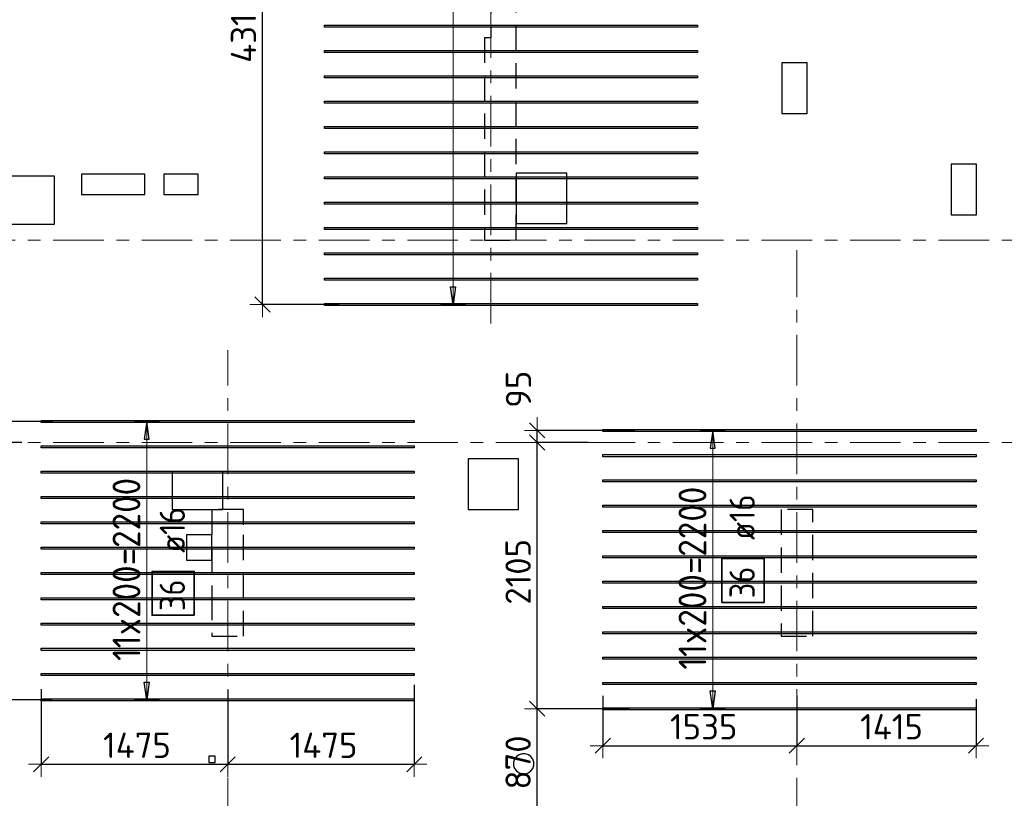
# Model space of a CAD drawing. Header units: metres. Extents: x -38 to 100, y -15 to 19.
# Tile 18 of 63: x 22.31 to 30.09, y 4.59 to 10.74. Entities that reach past the tile are written whole.
import ezdxf

# ---------------------------------------------------------------- set-up
doc = ezdxf.new("R2010")
doc.units = ezdxf.units.M
doc.header["$PDMODE"] = 65
for name, pattern in [('______11', [0.5, 0.4, -0.05, 0, -0.05]), ('______2', [0.27, 0.2, -0.07]), ('______5', [1.1, 0.8, -0.1, 0.1, -0.1])]:
    doc.linetypes.add(name, pattern=pattern)
for name, color, linetype, lineweight in [('XR$2$Осевая линия (1)', 7, '______5', 13), ('XR$3$Перекрытие (1)', 7, 'Continuous', 35), ('XR$3$Размерная линия (1)', 7, 'Continuous', 13), ('XR$5$Стена (1)', 7, 'Continuous', 35)]:
    doc.layers.add(name, color=color, linetype=linetype, lineweight=lineweight)
doc.layers.add('XR$3$Арм.стержн.Доп. Арм верхн.зоны Х', color=7, linetype='Continuous', lineweight=35, true_color=0x8c8cff)
doc.styles.add('ISOCPEUR', font='txt')
doc.dimstyles.new('DIMSTYLE_3', dxfattribs={"dimtxt": 0.2, "dimasz": 0.2, "dimexe": 0, "dimexo": 0, "dimgap": 0.1, "dimtad": 2, "dimdec": 0, "dimlfac": 1000, "dimrnd": 5, "dimzin": 12, "dimdsep": 46, "dimtxsty": 'ISOCPEUR', "dimblk1": 'ALL_ML_STRICH', "dimblk2": 'ALL_ML_STRICH', "dimsah": 1, "dimcen": 0, "dimclrd": 7, "dimclre": 256, "dimclrt": 7, "dimadec": 0, "dimazin": 0, "dimtfac": 1, "dimtdec": 0, "dimtix": 1, "dimtmove": 2, "dimatfit": 3, "dimfxl": 0, "dimtzin": 0, "dimlwd": 0, "dimlwe": -3, "dimarcsym": 0})
doc.dimstyles.new('DIMSTYLE_6', dxfattribs={"dimtxt": 0.2, "dimasz": 0.2, "dimexe": 0, "dimexo": 0, "dimgap": 0.1, "dimtad": 2, "dimdec": 0, "dimlfac": 1000, "dimrnd": 5, "dimzin": 12, "dimdsep": 46, "dimtxsty": 'ISOCPEUR', "dimblk1": 'ALL_ML_STRICH', "dimblk2": 'ALL_ML_STRICH', "dimsah": 1, "dimcen": 0, "dimclrd": 7, "dimclre": 256, "dimclrt": 7, "dimadec": 0, "dimazin": 0, "dimtfac": 1, "dimtdec": 0, "dimtix": 1, "dimtmove": 2, "dimatfit": 3, "dimfxl": 0, "dimtvp": 1.2, "dimtzin": 0, "dimlwd": 0, "dimlwe": -3, "dimarcsym": 0})

# ---------------------------------------------------------------- blocks, each defined once
blk = doc.blocks.new('ALL_ML_STRICH')
at = {"color": 0, "linetype": 'ByBlock', "lineweight": -2}
for p, q in [((0, -0.5), (0, 0.5)), ((-1, 0), (0.5, 0)), ((-0.3, -0.3), (0.3, 0.3))]:
    blk.add_line(p, q, dxfattribs=at)
blk = doc.blocks.new('*D59')
at = {"layer": 'DEFPOINTS', "color": 7, "linetype": 'Continuous', "lineweight": 13, "transparency": 33554687}
for p in [(22.475, 5.4699), (23.95, 5.4613), (22.475, 4.8569)]:
    blk.add_point(p, dxfattribs=at)
at = {"layer": 'XR$3$Размерная линия (1)', "color": 9, "linetype": 'Continuous', "lineweight": -2, "true_color": 0xc7c7c7, "transparency": 33554687}
for p, q in [((22.475, 5.4499), (22.475, 4.8569)), ((23.95, 5.4413), (23.95, 4.8569))]:
    blk.add_line(p, q, dxfattribs=at)
at = {"layer": 'XR$3$Размерная линия (1)', "color": 7, "linetype": 'Continuous', "lineweight": -2, "transparency": 33554687}
blk.add_line((22.475, 4.8569), (23.95, 4.8569), dxfattribs=at)
at = {"layer": 'XR$3$Размерная линия (1)', "color": 7, "linetype": 'Continuous', "lineweight": 13, "transparency": 33554687, "xscale": 0.2, "yscale": 0.2, "zscale": 0.2, "rotation": 180}
blk.add_blockref('ALL_ML_STRICH', (22.475, 4.8569), dxfattribs=at)
at = {"layer": 'XR$3$Размерная линия (1)', "color": 7, "linetype": 'Continuous', "lineweight": 13, "transparency": 33554687, "xscale": 0.2, "yscale": 0.2, "zscale": 0.2}
blk.add_blockref('ALL_ML_STRICH', (23.95, 4.8569), dxfattribs=at)
at = {"layer": 'XR$3$Размерная линия (1)', "color": 7, "linetype": 'Continuous', "lineweight": 13, "transparency": 33554687, "insert": (23.2325, 5.0069), "char_height": 0.2, "width": 0.8, "attachment_point": 5, "style": 'ISOCPEUR'}
blk.add_mtext('\\A1;{1475}', dxfattribs=at)
blk = doc.blocks.new('*D60')
at = {"layer": 'DEFPOINTS', "color": 7, "linetype": 'Continuous', "lineweight": 13, "transparency": 33554687}
for p in [(23.95, 5.4613), (25.425, 5.5041), (23.95, 4.8569)]:
    blk.add_point(p, dxfattribs=at)
at = {"layer": 'XR$3$Размерная линия (1)', "color": 9, "linetype": 'Continuous', "lineweight": -2, "true_color": 0xc7c7c7, "transparency": 33554687}
for p, q in [((25.425, 5.4841), (25.425, 4.8569)), ((23.95, 5.4413), (23.95, 4.8569))]:
    blk.add_line(p, q, dxfattribs=at)
at = {"layer": 'XR$3$Размерная линия (1)', "color": 7, "linetype": 'Continuous', "lineweight": -2, "transparency": 33554687}
blk.add_line((23.95, 4.8569), (25.425, 4.8569), dxfattribs=at)
at = {"layer": 'XR$3$Размерная линия (1)', "color": 7, "linetype": 'Continuous', "lineweight": 13, "transparency": 33554687, "xscale": 0.2, "yscale": 0.2, "zscale": 0.2, "rotation": 180}
blk.add_blockref('ALL_ML_STRICH', (23.95, 4.8569), dxfattribs=at)
at = {"layer": 'XR$3$Размерная линия (1)', "color": 7, "linetype": 'Continuous', "lineweight": 13, "transparency": 33554687, "xscale": 0.2, "yscale": 0.2, "zscale": 0.2}
blk.add_blockref('ALL_ML_STRICH', (25.425, 4.8569), dxfattribs=at)
at = {"layer": 'XR$3$Размерная линия (1)', "color": 7, "linetype": 'Continuous', "lineweight": 13, "transparency": 33554687, "insert": (24.7075, 5.0069), "char_height": 0.2, "width": 0.8, "attachment_point": 5, "style": 'ISOCPEUR'}
blk.add_mtext('\\A1;{1475}', dxfattribs=at)
blk = doc.blocks.new('*D61')
at = {"layer": 'DEFPOINTS', "color": 7, "linetype": 'Continuous', "lineweight": 13, "transparency": 33554687}
for p in [(26.916, 5.418), (28.45, 5.418), (26.916, 5.0038)]:
    blk.add_point(p, dxfattribs=at)
at = {"layer": 'XR$3$Размерная линия (1)', "color": 9, "linetype": 'Continuous', "lineweight": -2, "true_color": 0xc7c7c7, "transparency": 33554687}
for p, q in [((26.916, 5.398), (26.916, 5.0038)), ((28.45, 5.398), (28.45, 5.0038))]:
    blk.add_line(p, q, dxfattribs=at)
at = {"layer": 'XR$3$Размерная линия (1)', "color": 7, "linetype": 'Continuous', "lineweight": -2, "transparency": 33554687}
blk.add_line((26.916, 5.0038), (28.45, 5.0038), dxfattribs=at)
at = {"layer": 'XR$3$Размерная линия (1)', "color": 7, "linetype": 'Continuous', "lineweight": 13, "transparency": 33554687, "xscale": 0.2, "yscale": 0.2, "zscale": 0.2, "rotation": 180}
blk.add_blockref('ALL_ML_STRICH', (26.916, 5.0038), dxfattribs=at)
at = {"layer": 'XR$3$Размерная линия (1)', "color": 7, "linetype": 'Continuous', "lineweight": 13, "transparency": 33554687, "xscale": 0.2, "yscale": 0.2, "zscale": 0.2}
blk.add_blockref('ALL_ML_STRICH', (28.45, 5.0038), dxfattribs=at)
at = {"layer": 'XR$3$Размерная линия (1)', "color": 7, "linetype": 'Continuous', "lineweight": 13, "transparency": 33554687, "insert": (27.713, 5.1538), "char_height": 0.2, "width": 0.8, "attachment_point": 5, "style": 'ISOCPEUR'}
blk.add_mtext('\\A1;{1535}', dxfattribs=at)
blk = doc.blocks.new('*D62')
at = {"layer": 'DEFPOINTS', "color": 7, "linetype": 'Continuous', "lineweight": 13, "transparency": 33554687}
for p in [(28.45, 5.418), (29.866, 5.3913), (28.45, 5.0038)]:
    blk.add_point(p, dxfattribs=at)
at = {"layer": 'XR$3$Размерная линия (1)', "color": 9, "linetype": 'Continuous', "lineweight": -2, "true_color": 0xc7c7c7, "transparency": 33554687}
for p, q in [((28.45, 5.398), (28.45, 5.0038)), ((29.866, 5.3713), (29.866, 5.0038))]:
    blk.add_line(p, q, dxfattribs=at)
at = {"layer": 'XR$3$Размерная линия (1)', "color": 7, "linetype": 'Continuous', "lineweight": -2, "transparency": 33554687}
blk.add_line((28.45, 5.0038), (29.866, 5.0038), dxfattribs=at)
at = {"layer": 'XR$3$Размерная линия (1)', "color": 7, "linetype": 'Continuous', "lineweight": 13, "transparency": 33554687, "xscale": 0.2, "yscale": 0.2, "zscale": 0.2, "rotation": 180}
blk.add_blockref('ALL_ML_STRICH', (28.45, 5.0038), dxfattribs=at)
at = {"layer": 'XR$3$Размерная линия (1)', "color": 7, "linetype": 'Continuous', "lineweight": 13, "transparency": 33554687, "xscale": 0.2, "yscale": 0.2, "zscale": 0.2}
blk.add_blockref('ALL_ML_STRICH', (29.866, 5.0038), dxfattribs=at)
at = {"layer": 'XR$3$Размерная линия (1)', "color": 7, "linetype": 'Continuous', "lineweight": 13, "transparency": 33554687, "insert": (29.198, 5.1538), "char_height": 0.2, "width": 0.8, "attachment_point": 5, "style": 'ISOCPEUR'}
blk.add_mtext('\\A1;{1415}', dxfattribs=at)
blk = doc.blocks.new('*D136')
at = {"layer": 'DEFPOINTS', "color": 7, "linetype": 'Continuous', "lineweight": 13, "transparency": 33554687}
for p in [(22.5805, 5.3654), (22.1149, 4.4854), (22.6263, 4.4854)]:
    blk.add_point(p, dxfattribs=at)
at = {"layer": 'XR$3$Размерная линия (1)', "color": 9, "linetype": 'Continuous', "lineweight": -2, "true_color": 0xc7c7c7, "transparency": 33554687}
for p, q in [((22.5605, 5.3654), (22.1149, 5.3654)), ((22.6063, 4.4854), (22.1149, 4.4854))]:
    blk.add_line(p, q, dxfattribs=at)
at = {"layer": 'XR$3$Размерная линия (1)', "color": 7, "linetype": 'Continuous', "lineweight": -2, "transparency": 33554687}
blk.add_line((22.1149, 4.4854), (22.1149, 5.3654), dxfattribs=at)
at = {"layer": 'XR$3$Размерная линия (1)', "color": 7, "linetype": 'Continuous', "lineweight": 13, "transparency": 33554687, "xscale": 0.2, "yscale": 0.2, "zscale": 0.2}
for p, rotation in [((22.1149, 5.3654), 90), ((22.1149, 4.4854), 270)]:
    blk.add_blockref('ALL_ML_STRICH', p, dxfattribs=dict(at, rotation=rotation))
at = {"layer": 'XR$3$Размерная линия (1)', "color": 7, "linetype": 'Continuous', "lineweight": 13, "transparency": 33554687, "insert": (21.9649, 4.9354), "char_height": 0.2, "width": 0.6, "attachment_point": 5, "rotation": 90, "style": 'ISOCPEUR'}
blk.add_mtext('\\A1;{880}', dxfattribs=at)
blk = doc.blocks.new('*D137')
at = {"layer": 'DEFPOINTS', "color": 7, "linetype": 'Continuous', "lineweight": 13, "transparency": 33554687}
for p in [(22.3412, 7.4), (22.1149, 5.3654), (22.5805, 5.3654)]:
    blk.add_point(p, dxfattribs=at)
at = {"layer": 'XR$3$Размерная линия (1)', "color": 9, "linetype": 'Continuous', "lineweight": -2, "true_color": 0xc7c7c7, "transparency": 33554687}
for p, q in [((22.3212, 7.4), (22.1149, 7.4)), ((22.5605, 5.3654), (22.1149, 5.3654))]:
    blk.add_line(p, q, dxfattribs=at)
at = {"layer": 'XR$3$Размерная линия (1)', "color": 7, "linetype": 'Continuous', "lineweight": -2, "transparency": 33554687}
blk.add_line((22.1149, 5.3654), (22.1149, 7.4), dxfattribs=at)
at = {"layer": 'XR$3$Размерная линия (1)', "color": 7, "linetype": 'Continuous', "lineweight": 13, "transparency": 33554687, "xscale": 0.2, "yscale": 0.2, "zscale": 0.2}
for p, rotation in [((22.1149, 7.4), 90), ((22.1149, 5.3654), 270)]:
    blk.add_blockref('ALL_ML_STRICH', p, dxfattribs=dict(at, rotation=rotation))
at = {"layer": 'XR$3$Размерная линия (1)', "color": 7, "linetype": 'Continuous', "lineweight": 13, "transparency": 33554687, "insert": (21.9649, 6.3927), "char_height": 0.2, "width": 0.8, "attachment_point": 5, "rotation": 90, "style": 'ISOCPEUR'}
blk.add_mtext('\\A1;{2035}', dxfattribs=at)
blk = doc.blocks.new('*D138')
at = {"layer": 'DEFPOINTS', "color": 7, "linetype": 'Continuous', "lineweight": 13, "transparency": 33554687}
for p in [(22.5875, 7.5654), (22.1149, 7.4), (22.3412, 7.4)]:
    blk.add_point(p, dxfattribs=at)
at = {"layer": 'XR$3$Размерная линия (1)', "color": 9, "linetype": 'Continuous', "lineweight": -2, "true_color": 0xc7c7c7, "transparency": 33554687}
for p, q in [((22.5675, 7.5654), (22.1149, 7.5654)), ((22.3212, 7.4), (22.1149, 7.4))]:
    blk.add_line(p, q, dxfattribs=at)
at = {"layer": 'XR$3$Размерная линия (1)', "color": 7, "linetype": 'Continuous', "lineweight": -2, "transparency": 33554687}
blk.add_line((22.1149, 7.4), (22.1149, 7.5654), dxfattribs=at)
at = {"layer": 'XR$3$Размерная линия (1)', "color": 7, "linetype": 'Continuous', "lineweight": 13, "transparency": 33554687, "xscale": 0.2, "yscale": 0.2, "zscale": 0.2}
for p, rotation in [((22.1149, 7.5654), 90), ((22.1149, 7.4), 270)]:
    blk.add_blockref('ALL_ML_STRICH', p, dxfattribs=dict(at, rotation=rotation))
at = {"layer": 'XR$3$Размерная линия (1)', "color": 7, "linetype": 'Continuous', "lineweight": 13, "transparency": 33554687, "insert": (21.9667, 7.951), "char_height": 0.2, "width": 0.6, "attachment_point": 5, "rotation": 90, "style": 'ISOCPEUR'}
blk.add_mtext('\\A1;{165}', dxfattribs=at)
blk = doc.blocks.new('*D141')
at = {"layer": 'DEFPOINTS', "color": 7, "linetype": 'Continuous', "lineweight": 13, "transparency": 33554687}
for p in [(27.1474, 5.2961), (26.3958, 4.4261), (27.2063, 4.4261)]:
    blk.add_point(p, dxfattribs=at)
at = {"layer": 'XR$3$Размерная линия (1)', "color": 9, "linetype": 'Continuous', "lineweight": -2, "true_color": 0xc7c7c7, "transparency": 33554687}
for p, q in [((27.1274, 5.2961), (26.3958, 5.2961)), ((27.1863, 4.4261), (26.3958, 4.4261))]:
    blk.add_line(p, q, dxfattribs=at)
at = {"layer": 'XR$3$Размерная линия (1)', "color": 7, "linetype": 'Continuous', "lineweight": -2, "transparency": 33554687}
blk.add_line((26.3958, 4.4261), (26.3958, 5.2961), dxfattribs=at)
at = {"layer": 'XR$3$Размерная линия (1)', "color": 7, "linetype": 'Continuous', "lineweight": 13, "transparency": 33554687, "xscale": 0.2, "yscale": 0.2, "zscale": 0.2}
for p, rotation in [((26.3958, 5.2961), 90), ((26.3958, 4.4261), 270)]:
    blk.add_blockref('ALL_ML_STRICH', p, dxfattribs=dict(at, rotation=rotation))
at = {"layer": 'XR$3$Размерная линия (1)', "color": 7, "linetype": 'Continuous', "lineweight": 13, "transparency": 33554687, "insert": (26.2458, 4.8711), "char_height": 0.2, "width": 0.6, "attachment_point": 5, "rotation": 90, "style": 'ISOCPEUR'}
blk.add_mtext('\\A1;{870}', dxfattribs=at)
blk = doc.blocks.new('*D142')
at = {"layer": 'DEFPOINTS', "color": 7, "linetype": 'Continuous', "lineweight": 13, "transparency": 33554687}
for p in [(26.8202, 7.4), (26.3958, 5.2961), (27.1474, 5.2961)]:
    blk.add_point(p, dxfattribs=at)
at = {"layer": 'XR$3$Размерная линия (1)', "color": 9, "linetype": 'Continuous', "lineweight": -2, "true_color": 0xc7c7c7, "transparency": 33554687}
for p, q in [((26.8002, 7.4), (26.3958, 7.4)), ((27.1274, 5.2961), (26.3958, 5.2961))]:
    blk.add_line(p, q, dxfattribs=at)
at = {"layer": 'XR$3$Размерная линия (1)', "color": 7, "linetype": 'Continuous', "lineweight": -2, "transparency": 33554687}
blk.add_line((26.3958, 5.2961), (26.3958, 7.4), dxfattribs=at)
at = {"layer": 'XR$3$Размерная линия (1)', "color": 7, "linetype": 'Continuous', "lineweight": 13, "transparency": 33554687, "xscale": 0.2, "yscale": 0.2, "zscale": 0.2}
for p, rotation in [((26.3958, 7.4), 90), ((26.3958, 5.2961), 270)]:
    blk.add_blockref('ALL_ML_STRICH', p, dxfattribs=dict(at, rotation=rotation))
at = {"layer": 'XR$3$Размерная линия (1)', "color": 7, "linetype": 'Continuous', "lineweight": 13, "transparency": 33554687, "insert": (26.2458, 6.378), "char_height": 0.2, "width": 0.8, "attachment_point": 5, "rotation": 90, "style": 'ISOCPEUR'}
blk.add_mtext('\\A1;{2105}', dxfattribs=at)
blk = doc.blocks.new('*D143')
at = {"layer": 'DEFPOINTS', "color": 7, "linetype": 'Continuous', "lineweight": 13, "transparency": 33554687}
for p in [(27.1896, 7.4961), (26.3958, 7.4), (26.8202, 7.4)]:
    blk.add_point(p, dxfattribs=at)
at = {"layer": 'XR$3$Размерная линия (1)', "color": 9, "linetype": 'Continuous', "lineweight": -2, "true_color": 0xc7c7c7, "transparency": 33554687}
for p, q in [((27.1696, 7.4961), (26.3958, 7.4961)), ((26.8002, 7.4), (26.3958, 7.4))]:
    blk.add_line(p, q, dxfattribs=at)
at = {"layer": 'XR$3$Размерная линия (1)', "color": 7, "linetype": 'Continuous', "lineweight": -2, "transparency": 33554687}
blk.add_line((26.3958, 7.4), (26.3958, 7.4961), dxfattribs=at)
at = {"layer": 'XR$3$Размерная линия (1)', "color": 7, "linetype": 'Continuous', "lineweight": 13, "transparency": 33554687, "xscale": 0.2, "yscale": 0.2, "zscale": 0.2}
for p, rotation in [((26.3958, 7.4), 270), ((26.3958, 7.4961), 90)]:
    blk.add_blockref('ALL_ML_STRICH', p, dxfattribs=dict(at, rotation=rotation))
at = {"layer": 'XR$3$Размерная линия (1)', "color": 7, "linetype": 'Continuous', "lineweight": 13, "transparency": 33554687, "insert": (26.2485, 7.8212), "char_height": 0.2, "width": 0.4, "attachment_point": 5, "rotation": 90, "style": 'ISOCPEUR'}
blk.add_mtext('\\A1;{95}', dxfattribs=at)
blk = doc.blocks.new('*D156')
at = {"layer": 'DEFPOINTS', "color": 7, "linetype": 'Continuous', "lineweight": 13, "transparency": 33554687}
for p in [(24.543, 12.8), (24.2243, 8.491), (24.8518, 8.491)]:
    blk.add_point(p, dxfattribs=at)
at = {"layer": 'XR$3$Размерная линия (1)', "color": 9, "linetype": 'Continuous', "lineweight": -2, "true_color": 0xc7c7c7, "transparency": 33554687}
for p, q in [((24.2243, 12.8), (24.2243, 12.8)), ((24.8318, 8.491), (24.2243, 8.491))]:
    blk.add_line(p, q, dxfattribs=at)
at = {"layer": 'XR$3$Размерная линия (1)', "color": 7, "linetype": 'Continuous', "lineweight": -2, "transparency": 33554687}
blk.add_line((24.2243, 8.491), (24.2243, 12.8), dxfattribs=at)
at = {"layer": 'XR$3$Размерная линия (1)', "color": 7, "linetype": 'Continuous', "lineweight": 13, "transparency": 33554687, "xscale": 0.2, "yscale": 0.2, "zscale": 0.2}
for p, rotation in [((24.2243, 12.8), 90), ((24.2243, 8.491), 270)]:
    blk.add_blockref('ALL_ML_STRICH', p, dxfattribs=dict(at, rotation=rotation))
at = {"layer": 'XR$3$Размерная линия (1)', "color": 7, "linetype": 'Continuous', "lineweight": 13, "transparency": 33554687, "insert": (24.0743, 10.6655), "char_height": 0.2, "width": 0.8, "attachment_point": 5, "rotation": 90, "style": 'ISOCPEUR'}
blk.add_mtext('\\A1;{4310}', dxfattribs=at)

msp = doc.modelspace()

# ---------------------------------------------------------------- linework, layer by layer
at = {"layer": 'XR$2$Осевая линия (1)', "color": 253, "linetype": '______11', "lineweight": 13, "true_color": 0xa0a0a0, "transparency": 33554687}
for p, q in [((26.03, 8.34), (26.03, 18.35)), ((-2.63, 9), (62.6, 9)), ((28.45, -2.65), (28.45, 8.92)), ((23.95, -2.65), (23.95, 8.13)), ((-2.63, 7.4), (62.6, 7.4))]:
    msp.add_line(p, q, dxfattribs=at)
at = {"layer": 'XR$3$Арм.стержн.Доп. Арм верхн.зоны Х', "color": 7, "linetype": 'Continuous', "lineweight": 13, "transparency": 33554687}
for p, q in [((25.7317, 8.491), (25.7317, 14.691)), ((25.7317, 8.491), (25.7317, 8.491)), ((23.3093, 7.5654), (23.3093, 7.5654)), ((23.3093, 5.3654), (23.3093, 7.5654)), ((27.7842, 7.4961), (27.7842, 7.4961)), ((27.7842, 5.2961), (27.7842, 7.4961)), ((23.3093, 5.3654), (23.3093, 5.3654)), ((27.7842, 5.2961), (27.7842, 5.2961))]:
    msp.add_line(p, q, dxfattribs=at)
at = {"layer": 'XR$3$Арм.стержн.Доп. Арм верхн.зоны Х', "color": 7, "linetype": 'Continuous', "lineweight": 25, "transparency": 33554687}
for p, q in [((25.7317, 8.491), (25.7117, 8.631)), ((25.7117, 8.631), (25.7517, 8.631)), ((25.7517, 8.631), (25.7317, 8.491)), ((23.3093, 7.5654), (23.2893, 7.4254)), ((23.3293, 7.4254), (23.3093, 7.5654)), ((27.7842, 7.4961), (27.7642, 7.3561)), ((27.8042, 7.3561), (27.7842, 7.4961)), ((23.2893, 7.4254), (23.3293, 7.4254)), ((27.7642, 7.3561), (27.8042, 7.3561)), ((23.3093, 5.3654), (23.2893, 5.5054)), ((23.2893, 5.5054), (23.3293, 5.5054)), ((23.3293, 5.5054), (23.3093, 5.3654)), ((27.7842, 5.2961), (27.7642, 5.4361)), ((27.7642, 5.4361), (27.8042, 5.4361)), ((27.8042, 5.4361), (27.7842, 5.2961))]:
    msp.add_line(p, q, dxfattribs=at)
at = {"layer": 'XR$3$Арм.стержн.Доп. Арм верхн.зоны Х', "color": 253, "linetype": 'Continuous', "lineweight": -3, "true_color": 0xa0a0a0, "transparency": 33554687}
for p, q in [((25.7317, 8.491), (25.6317, 8.491)), ((25.7317, 8.491), (25.8317, 8.491)), ((23.3093, 7.5654), (23.2093, 7.5654)), ((23.3093, 7.5654), (23.4093, 7.5654)), ((27.7842, 7.4961), (27.6842, 7.4961)), ((27.7842, 7.4961), (27.8842, 7.4961)), ((23.3093, 5.3654), (23.2093, 5.3654)), ((23.3093, 5.3654), (23.4093, 5.3654)), ((27.7842, 5.2961), (27.6842, 5.2961)), ((27.7842, 5.2961), (27.8842, 5.2961))]:
    msp.add_line(p, q, dxfattribs=at)
at = {"layer": 'XR$3$Арм.стержн.Доп. Арм верхн.зоны Х', "color": 7, "linetype": 'Continuous', "lineweight": 25, "transparency": 33554687}
for points in [[(27.6649, 10.683), (24.7149, 10.683), (24.7149, 10.699), (27.6649, 10.699), (27.6649, 10.683)], [(27.6649, 10.483), (24.7149, 10.483), (24.7149, 10.499), (27.6649, 10.499), (27.6649, 10.483)], [(27.6649, 10.283), (24.7149, 10.283), (24.7149, 10.299), (27.6649, 10.299), (27.6649, 10.283)], [(27.6649, 10.083), (24.7149, 10.083), (24.7149, 10.099), (27.6649, 10.099), (27.6649, 10.083)], [(27.6649, 9.883), (24.7149, 9.883), (24.7149, 9.899), (27.6649, 9.899), (27.6649, 9.883)], [(27.6649, 9.683), (24.7149, 9.683), (24.7149, 9.699), (27.6649, 9.699), (27.6649, 9.683)], [(27.6649, 9.483), (24.7149, 9.483), (24.7149, 9.499), (27.6649, 9.499), (27.6649, 9.483)], [(27.6649, 9.283), (24.7149, 9.283), (24.7149, 9.299), (27.6649, 9.299), (27.6649, 9.283)], [(27.6649, 9.083), (24.7149, 9.083), (24.7149, 9.099), (27.6649, 9.099), (27.6649, 9.083)], [(27.6649, 8.883), (24.7149, 8.883), (24.7149, 8.899), (27.6649, 8.899), (27.6649, 8.883)], [(27.6649, 8.683), (24.7149, 8.683), (24.7149, 8.699), (27.6649, 8.699), (27.6649, 8.683)], [(27.6649, 8.483), (24.7149, 8.483), (24.7149, 8.499), (27.6649, 8.499), (27.6649, 8.483)], [(25.425, 7.5574), (22.475, 7.5574), (22.475, 7.5734), (25.425, 7.5734), (25.425, 7.5574)], [(29.866, 7.4881), (26.916, 7.4881), (26.916, 7.5041), (29.866, 7.5041), (29.866, 7.4881)], [(25.425, 7.3574), (22.475, 7.3574), (22.475, 7.3734), (25.425, 7.3734), (25.425, 7.3574)], [(29.866, 7.2881), (26.916, 7.2881), (26.916, 7.3041), (29.866, 7.3041), (29.866, 7.2881)], [(25.425, 7.1574), (22.475, 7.1574), (22.475, 7.1734), (25.425, 7.1734), (25.425, 7.1574)], [(29.866, 7.0881), (26.916, 7.0881), (26.916, 7.1041), (29.866, 7.1041), (29.866, 7.0881)], [(25.425, 6.9574), (22.475, 6.9574), (22.475, 6.9734), (25.425, 6.9734), (25.425, 6.9574)], [(29.866, 6.8881), (26.916, 6.8881), (26.916, 6.9041), (29.866, 6.9041), (29.866, 6.8881)], [(25.425, 6.7574), (22.475, 6.7574), (22.475, 6.7734), (25.425, 6.7734), (25.425, 6.7574)], [(29.866, 6.6881), (26.916, 6.6881), (26.916, 6.7041), (29.866, 6.7041), (29.866, 6.6881)], [(25.425, 6.5574), (22.475, 6.5574), (22.475, 6.5734), (25.425, 6.5734), (25.425, 6.5574)], [(29.866, 6.4881), (26.916, 6.4881), (26.916, 6.5041), (29.866, 6.5041), (29.866, 6.4881)], [(25.425, 6.3574), (22.475, 6.3574), (22.475, 6.3734), (25.425, 6.3734), (25.425, 6.3574)], [(29.866, 6.2881), (26.916, 6.2881), (26.916, 6.3041), (29.866, 6.3041), (29.866, 6.2881)], [(25.425, 6.1574), (22.475, 6.1574), (22.475, 6.1734), (25.425, 6.1734), (25.425, 6.1574)], [(29.866, 6.0881), (26.916, 6.0881), (26.916, 6.1041), (29.866, 6.1041), (29.866, 6.0881)], [(25.425, 5.9574), (22.475, 5.9574), (22.475, 5.9734), (25.425, 5.9734), (25.425, 5.9574)], [(29.866, 5.8881), (26.916, 5.8881), (26.916, 5.9041), (29.866, 5.9041), (29.866, 5.8881)], [(25.425, 5.7574), (22.475, 5.7574), (22.475, 5.7734), (25.425, 5.7734), (25.425, 5.7574)], [(29.866, 5.6881), (26.916, 5.6881), (26.916, 5.7041), (29.866, 5.7041), (29.866, 5.6881)], [(25.425, 5.5574), (22.475, 5.5574), (22.475, 5.5734), (25.425, 5.5734), (25.425, 5.5574)], [(29.866, 5.4881), (26.916, 5.4881), (26.916, 5.5041), (29.866, 5.5041), (29.866, 5.4881)], [(25.425, 5.3574), (22.475, 5.3574), (22.475, 5.3734), (25.425, 5.3734), (25.425, 5.3574)], [(29.866, 5.2881), (26.916, 5.2881), (26.916, 5.3041), (29.866, 5.3041), (29.866, 5.2881)]]:
    msp.add_lwpolyline(points, dxfattribs=at)
at = {"layer": 'XR$3$Арм.стержн.Доп. Арм верхн.зоны Х', "color": 7, "linetype": 'Continuous', "lineweight": 35, "transparency": 33554687}
for points in [[(28.1902, 6.1361), (28.1902, 6.4827), (27.8568, 6.4827), (27.8568, 6.1361), (28.1902, 6.1361)], [(23.6851, 6.0347), (23.6851, 6.3814), (23.3518, 6.3814), (23.3518, 6.0347), (23.6851, 6.0347)]]:
    msp.add_lwpolyline(points, dxfattribs=at)
at = {"layer": 'XR$3$Перекрытие (1)', "color": 7, "linetype": 'Continuous', "lineweight": 25, "transparency": 33554687}
for p, q in [((28.33, 10.4), (28.33, 10)), ((28.53, 10.4), (28.33, 10.4)), ((28.53, 10), (28.53, 10.4)), ((28.33, 10), (28.53, 10)), ((29.67, 9.6), (29.67, 9.2)), ((29.87, 9.6), (29.67, 9.6)), ((29.87, 9.2), (29.87, 9.6)), ((22.58, 9.505), (21.88, 9.505)), ((22.58, 9.125), (22.58, 9.505)), ((22.795, 9.52), (22.795, 9.36)), ((23.295, 9.52), (22.795, 9.52)), ((23.295, 9.36), (23.295, 9.52)), ((23.445, 9.52), (23.445, 9.36)), ((23.715, 9.52), (23.445, 9.52)), ((23.715, 9.36), (23.715, 9.52)), ((26.23, 9.53), (26.23, 9.13)), ((26.63, 9.53), (26.23, 9.53)), ((26.63, 9.13), (26.63, 9.53)), ((22.795, 9.36), (23.295, 9.36)), ((23.445, 9.36), (23.715, 9.36)), ((29.67, 9.2), (29.87, 9.2)), ((21.88, 9.125), (22.58, 9.125)), ((26.23, 9.13), (26.63, 9.13)), ((25.85, 7.27), (25.85, 6.87)), ((26.25, 7.27), (25.85, 7.27)), ((26.25, 6.87), (26.25, 7.27)), ((23.51, 7.17), (23.51, 6.87)), ((23.91, 7.17), (23.51, 7.17)), ((23.91, 6.87), (23.91, 7.17)), ((23.51, 6.87), (23.91, 6.87)), ((25.85, 6.87), (26.25, 6.87)), ((23.625, 6.67), (23.625, 6.47)), ((23.825, 6.67), (23.625, 6.67)), ((23.825, 6.47), (23.825, 6.67)), ((23.625, 6.47), (23.825, 6.47)), ((23.8, 4.92), (23.8, 4.87)), ((23.85, 4.92), (23.8, 4.92)), ((23.85, 4.87), (23.85, 4.92)), ((26.233, 4.9177), (26.2181, 4.8973)), ((26.2534, 4.9326), (26.233, 4.9177)), ((26.2774, 4.9404), (26.2534, 4.9326)), ((26.3026, 4.9404), (26.2774, 4.9404)), ((26.3266, 4.9326), (26.3026, 4.9404)), ((26.347, 4.9177), (26.3266, 4.9326)), ((26.3619, 4.8973), (26.347, 4.9177)), ((23.8, 4.87), (23.85, 4.87)), ((26.2181, 4.8973), (26.2103, 4.8733)), ((26.2103, 4.8733), (26.2103, 4.8481)), ((26.2103, 4.8481), (26.2181, 4.8241)), ((26.3697, 4.8733), (26.3619, 4.8973)), ((26.3619, 4.8241), (26.3697, 4.8481)), ((26.3697, 4.8481), (26.3697, 4.8733)), ((26.2181, 4.8241), (26.233, 4.8037)), ((26.233, 4.8037), (26.2534, 4.7888)), ((26.2534, 4.7888), (26.2774, 4.781)), ((26.2774, 4.781), (26.3026, 4.781)), ((26.3026, 4.781), (26.3266, 4.7888)), ((26.3266, 4.7888), (26.347, 4.8037)), ((26.347, 4.8037), (26.3619, 4.8241))]:
    msp.add_line(p, q, dxfattribs=at)
at = {"layer": 'XR$5$Стена (1)', "color": 253, "linetype": '______2', "lineweight": -3, "true_color": 0xa0a0a0, "transparency": 33554687}
for p, q in [((26.23, 8.9994), (26.23, 16.4)), ((26.03, 11.59), (26.03, 10.6)), ((25.98, 10.6), (25.98, 8.9994)), ((26.03, 10.6), (25.98, 10.6)), ((25.98, 8.9994), (26.23, 8.9994)), ((23.825, 6.87), (23.825, 6.1955)), ((24.075, 6.87), (23.825, 6.87)), ((24.075, 6.75), (24.075, 6.87)), ((28.575, 6.87), (28.325, 6.87)), ((28.325, 6.87), (28.325, 5.87)), ((28.575, 5.87), (28.575, 6.87)), ((24.075, 5.87), (24.075, 6.75)), ((23.825, 6.1955), (23.825, 5.87)), ((23.825, 5.87), (24.075, 5.87)), ((28.325, 5.87), (28.575, 5.87))]:
    msp.add_line(p, q, dxfattribs=at)

# ---------------------------------------------------------------- texts
at = {"layer": 'XR$3$Арм.стержн.Доп. Арм верхн.зоны Х', "color": 7, "linetype": 'Continuous', "lineweight": 13, "transparency": 33554687, "char_height": 0.22, "width": 1.706474, "attachment_point": 7, "rotation": 90, "style": 'ISOCPEUR'}
for insert in [(23.2593, 5.6734), (27.7342, 5.6041)]:
    msp.add_mtext('\\W0.92;11x200=2200', dxfattribs=dict(at, insert=insert))
at = {"layer": 'XR$3$Арм.стержн.Доп. Арм верхн.зоны Х', "color": 7, "linetype": 'Continuous', "lineweight": 25, "transparency": 33554687, "char_height": 0.2, "attachment_point": 7, "rotation": 90, "style": 'ISOCPEUR'}
for s, insert, width in [('\\W0.89; ø16 ', (28.1168, 6.5161), 0.749105), ('\\W0.89; ø16 ', (23.6118, 6.4147), 0.749105), ('\\W0.87;36', (28.1168, 6.1694), 0.367208), ('\\W0.87;36', (23.6118, 6.0681), 0.367208)]:
    msp.add_mtext(s, dxfattribs=dict(at, insert=insert, width=width))

# ---------------------------------------------------------------- dimensions: what is measured, and where the dimension line sits
at = {"layer": 'XR$3$Размерная линия (1)', "color": 7, "linetype": 'Continuous', "lineweight": 13, "transparency": 33554687}
for base, p1, p2, dimstyle, picture, middle in [((24.2243, 12.8), (24.8318, 8.491), (24.2243, 12.8), 'DIMSTYLE_3', '*D156', (24.0743, 10.6655)), ((22.1149, 7.5654), (22.3212, 7.4), (22.5675, 7.5654), 'DIMSTYLE_6', '*D138', (21.9667, 7.951)), ((26.3958, 7.4961), (26.8002, 7.4), (27.1696, 7.4961), 'DIMSTYLE_6', '*D143', (26.2485, 7.8212)), ((22.1149, 7.4), (22.5605, 5.3654), (22.3212, 7.4), 'DIMSTYLE_3', '*D137', (21.9649, 6.3927)), ((26.3958, 7.4), (27.1274, 5.2961), (26.8002, 7.4), 'DIMSTYLE_3', '*D142', (26.2458, 6.378)), ((22.1149, 5.3654), (22.6063, 4.4854), (22.5605, 5.3654), 'DIMSTYLE_3', '*D136', (21.9649, 4.9354)), ((26.3958, 5.2961), (27.1863, 4.4261), (27.1274, 5.2961), 'DIMSTYLE_3', '*D141', (26.2458, 4.8711))]:
    dim = msp.add_linear_dim(base=base, p1=p1, p2=p2, angle=90, dimstyle=dimstyle, override={"dimpost": '<>', "dimclrd": 7, "dimclre": 9, "dimclrt": 7, "dimlwd": 0, "dimlwe": 65533}, dxfattribs=at)
    dim.commit()
    dim.dimension.update_dxf_attribs({"geometry": picture, "text_midpoint": middle, "dimtype": 160})
for base, p1, p2, picture, middle in [((23.95, 4.8569), (22.475, 5.4499), (23.95, 5.4413), '*D59', (23.2325, 5.0069)), ((25.425, 4.8569), (23.95, 5.4413), (25.425, 5.4841), '*D60', (24.7075, 5.0069)), ((28.45, 5.0038), (26.916, 5.398), (28.45, 5.398), '*D61', (27.713, 5.1538)), ((29.866, 5.0038), (28.45, 5.398), (29.866, 5.3713), '*D62', (29.198, 5.1538))]:
    dim = msp.add_linear_dim(base=base, p1=p1, p2=p2, dimstyle='DIMSTYLE_3', override={"dimpost": '<>', "dimclrd": 7, "dimclre": 9, "dimclrt": 7, "dimlwd": 0, "dimlwe": 65533}, dxfattribs=at)
    dim.commit()
    dim.dimension.update_dxf_attribs({"geometry": picture, "text_midpoint": middle, "dimtype": 160})

doc.saveas('drawing.dxf')
